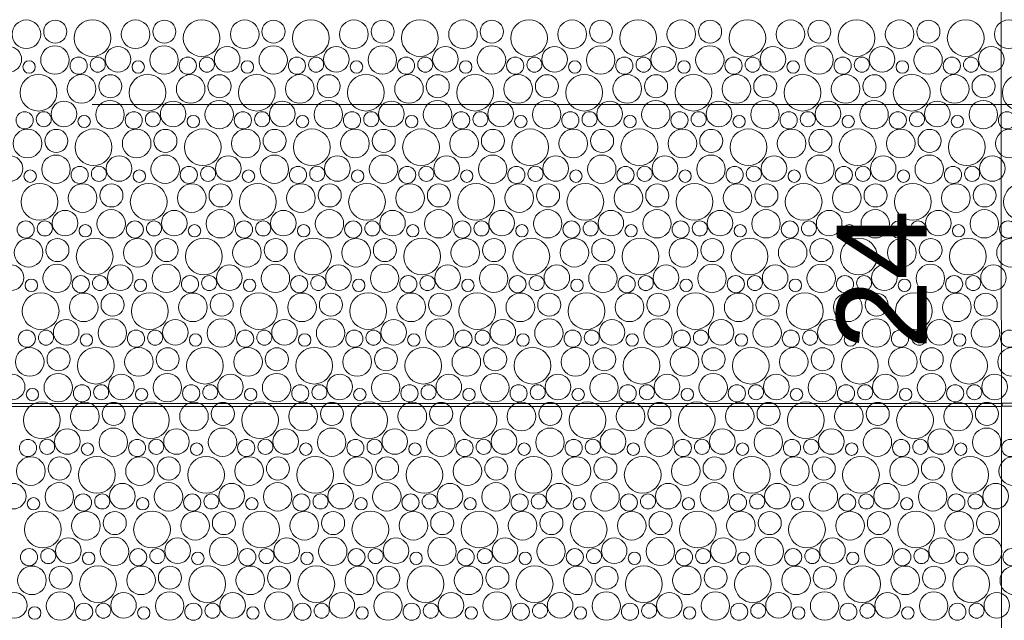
# Model space of a CAD drawing. Header units: metres. Extents: x -167 to 338, y -186 to 508.
# Tile 200 of 256: x 86.39 to 89.67, y 42.28 to 44.28. Entities that reach past the tile are written whole.
import ezdxf
from ezdxf.enums import TextEntityAlignment as Align

# ---------------------------------------------------------------- set-up
doc = ezdxf.new("R2010")
doc.units = ezdxf.units.M
doc.header["$MEASUREMENT"] = 0
doc.linetypes.add('LINE_LT_20', pattern=[11, 2, -0.9, 0.1, -0.9, 4, -1, 2, -0.1])
doc.linetypes.add('Öffnungslinie Tür Fenster', pattern=[0.23, 0.15, -0.08])
for name, color, linetype in [('60 Gelände 2D Übersicht', 7, 'Continuous'), ('60 Stellplätze', 7, 'Continuous'), ('PB-L-Baugrenze', 7, 'Continuous')]:
    doc.layers.add(name, color=color, linetype=linetype)
doc.styles.add('ERSTELLTER_STIL_2', font='arial.ttf')

# ---------------------------------------------------------------- blocks, each defined once
blk = doc.blocks.new('*X44', base_point=(27236.1321, 33357.279))
at = {"layer": '60 Gelände 2D Übersicht', "color": 9, "linetype": 'Continuous', "lineweight": 18}
for centre, radius in [((86.4162, 44.2341), 0.0477), ((86.5122, 44.2429), 0.0384), ((86.6363, 44.2216), 0.0612), ((86.7799, 44.2341), 0.0477), ((86.8759, 44.2429), 0.0384), ((87, 44.2216), 0.0612), ((87.1436, 44.2341), 0.0477), ((87.2396, 44.2429), 0.0384), ((87.3637, 44.2216), 0.0612), ((87.5073, 44.2341), 0.0477), ((87.6033, 44.2429), 0.0384), ((87.7274, 44.2216), 0.0612), ((87.871, 44.2341), 0.0477), ((87.967, 44.2429), 0.0384), ((88.0911, 44.2216), 0.0612), ((88.2347, 44.2341), 0.0477), ((88.3307, 44.2429), 0.0384), ((88.4548, 44.2216), 0.0612), ((88.5984, 44.2341), 0.0477), ((88.6944, 44.2429), 0.0384), ((88.8186, 44.2216), 0.0612), ((88.9621, 44.2341), 0.0477), ((89.0582, 44.2429), 0.0384), ((89.1823, 44.2216), 0.0612), ((89.3258, 44.2341), 0.0477), ((89.4219, 44.2429), 0.0384), ((89.546, 44.2216), 0.0612), ((89.6895, 44.2341), 0.0477), ((86.3577, 44.1507), 0.0426), ((86.5112, 44.1485), 0.0473), ((86.7214, 44.1507), 0.0426), ((86.8749, 44.1485), 0.0473), ((87.0851, 44.1507), 0.0426), ((87.2386, 44.1485), 0.0473), ((87.4488, 44.1507), 0.0426), ((87.6023, 44.1485), 0.0473), ((87.8125, 44.1507), 0.0426), ((87.966, 44.1485), 0.0473), ((88.1762, 44.1507), 0.0426), ((88.3297, 44.1485), 0.0473), ((88.5399, 44.1507), 0.0426), ((88.6934, 44.1485), 0.0473), ((88.9037, 44.1507), 0.0426), ((89.0571, 44.1485), 0.0473), ((89.2674, 44.1507), 0.0426), ((89.4208, 44.1485), 0.0473), ((89.6311, 44.1507), 0.0426), ((86.4251, 44.1253), 0.0207), ((86.5902, 44.1294), 0.0286), ((86.654, 44.133), 0.0251), ((86.7888, 44.1253), 0.0207), ((86.9539, 44.1294), 0.0286), ((87.0177, 44.133), 0.0251), ((87.1525, 44.1253), 0.0207), ((87.3176, 44.1294), 0.0286), ((87.3815, 44.133), 0.0251), ((87.5162, 44.1253), 0.0207), ((87.6813, 44.1294), 0.0286), ((87.7452, 44.133), 0.0251), ((87.8799, 44.1253), 0.0207), ((88.045, 44.1294), 0.0286), ((88.1089, 44.133), 0.0251), ((88.2436, 44.1253), 0.0207), ((88.4087, 44.1294), 0.0286), ((88.4726, 44.133), 0.0251), ((88.6073, 44.1253), 0.0207), ((88.7725, 44.1294), 0.0286), ((88.8363, 44.133), 0.0251), ((88.971, 44.1253), 0.0207), ((89.1362, 44.1294), 0.0286), ((89.2, 44.133), 0.0251), ((89.3347, 44.1253), 0.0207), ((89.4999, 44.1294), 0.0286), ((89.5637, 44.133), 0.0251), ((86.4563, 44.0396), 0.0612), ((86.5999, 44.0521), 0.0477), ((86.6959, 44.0609), 0.0384), ((86.82, 44.0396), 0.0612), ((86.9636, 44.0521), 0.0477), ((87.0596, 44.0609), 0.0384), ((87.1837, 44.0396), 0.0612), ((87.3273, 44.0521), 0.0477), ((87.4233, 44.0609), 0.0384), ((87.5474, 44.0396), 0.0612), ((87.691, 44.0521), 0.0477), ((87.787, 44.0609), 0.0384), ((87.9111, 44.0396), 0.0612), ((88.0547, 44.0521), 0.0477), ((88.1507, 44.0609), 0.0384), ((88.2748, 44.0396), 0.0612), ((88.4184, 44.0521), 0.0477), ((88.5144, 44.0609), 0.0384), ((88.6386, 44.0396), 0.0612), ((88.7821, 44.0521), 0.0477), ((88.8782, 44.0609), 0.0384), ((89.0023, 44.0396), 0.0612), ((89.1458, 44.0521), 0.0477), ((89.2419, 44.0609), 0.0384), ((89.366, 44.0396), 0.0612), ((89.5095, 44.0521), 0.0477), ((89.6056, 44.0609), 0.0384), ((89.7297, 44.0396), 0.0612), ((86.5414, 43.9687), 0.0426), ((86.6949, 43.9665), 0.0473), ((86.9051, 43.9687), 0.0426), ((87.0586, 43.9665), 0.0473), ((87.2688, 43.9687), 0.0426), ((87.4223, 43.9665), 0.0473), ((87.6325, 43.9687), 0.0426), ((87.786, 43.9665), 0.0473), ((87.9962, 43.9687), 0.0426), ((88.1497, 43.9665), 0.0473), ((88.3599, 43.9687), 0.0426), ((88.5134, 43.9665), 0.0473), ((88.7237, 43.9687), 0.0426), ((88.8771, 43.9665), 0.0473), ((89.0874, 43.9687), 0.0426), ((89.2408, 43.9665), 0.0473), ((89.4511, 43.9687), 0.0426), ((89.6045, 43.9665), 0.0473), ((86.4102, 43.9474), 0.0286), ((86.474, 43.951), 0.0251), ((86.6088, 43.9433), 0.0207), ((86.7739, 43.9474), 0.0286), ((86.8377, 43.951), 0.0251), ((86.9725, 43.9433), 0.0207), ((87.1376, 43.9474), 0.0286), ((87.2015, 43.951), 0.0251), ((87.3362, 43.9433), 0.0207), ((87.5013, 43.9474), 0.0286), ((87.5652, 43.951), 0.0251), ((87.6999, 43.9433), 0.0207), ((87.865, 43.9474), 0.0286), ((87.9289, 43.951), 0.0251), ((88.0636, 43.9433), 0.0207), ((88.2287, 43.9474), 0.0286), ((88.2926, 43.951), 0.0251), ((88.4273, 43.9433), 0.0207), ((88.5925, 43.9474), 0.0286), ((88.6563, 43.951), 0.0251), ((88.791, 43.9433), 0.0207), ((88.9562, 43.9474), 0.0286), ((89.02, 43.951), 0.0251), ((89.1547, 43.9433), 0.0207), ((89.3199, 43.9474), 0.0286), ((89.3837, 43.951), 0.0251), ((89.5184, 43.9433), 0.0207), ((89.6836, 43.9474), 0.0286), ((86.4199, 43.8701), 0.0477), ((86.5159, 43.8789), 0.0384), ((86.64, 43.8576), 0.0612), ((86.7836, 43.8701), 0.0477), ((86.8796, 43.8789), 0.0384), ((87.0037, 43.8576), 0.0612), ((87.1473, 43.8701), 0.0477), ((87.2433, 43.8789), 0.0384), ((87.3674, 43.8576), 0.0612), ((87.511, 43.8701), 0.0477), ((87.607, 43.8789), 0.0384), ((87.7311, 43.8576), 0.0612), ((87.8747, 43.8701), 0.0477), ((87.9707, 43.8789), 0.0384), ((88.0948, 43.8576), 0.0612), ((88.2384, 43.8701), 0.0477), ((88.3344, 43.8789), 0.0384), ((88.4586, 43.8576), 0.0612), ((88.6021, 43.8701), 0.0477), ((88.6982, 43.8789), 0.0384), ((88.8223, 43.8576), 0.0612), ((88.9658, 43.8701), 0.0477), ((89.0619, 43.8789), 0.0384), ((89.186, 43.8576), 0.0612), ((89.3295, 43.8701), 0.0477), ((89.4256, 43.8789), 0.0384), ((89.5497, 43.8576), 0.0612), ((89.6932, 43.8701), 0.0477), ((86.5149, 43.7845), 0.0473), ((86.8786, 43.7845), 0.0473), ((87.2423, 43.7845), 0.0473), ((87.606, 43.7845), 0.0473), ((87.9697, 43.7845), 0.0473), ((88.3334, 43.7845), 0.0473), ((88.6971, 43.7845), 0.0473), ((89.0608, 43.7845), 0.0473), ((89.4245, 43.7845), 0.0473), ((86.3614, 43.7867), 0.0426), ((86.7251, 43.7867), 0.0426), ((87.0888, 43.7867), 0.0426), ((87.4525, 43.7867), 0.0426), ((87.8162, 43.7867), 0.0426), ((88.1799, 43.7867), 0.0426), ((88.5437, 43.7867), 0.0426), ((88.9074, 43.7867), 0.0426), ((89.2711, 43.7867), 0.0426), ((89.6348, 43.7867), 0.0426), ((86.4288, 43.7613), 0.0207), ((86.5939, 43.7654), 0.0286), ((86.6577, 43.769), 0.0251), ((86.7925, 43.7613), 0.0207), ((86.9576, 43.7654), 0.0286), ((87.0215, 43.769), 0.0251), ((87.1562, 43.7613), 0.0207), ((87.3213, 43.7654), 0.0286), ((87.3852, 43.769), 0.0251), ((87.5199, 43.7613), 0.0207), ((87.685, 43.7654), 0.0286), ((87.7489, 43.769), 0.0251), ((87.8836, 43.7613), 0.0207), ((88.0487, 43.7654), 0.0286), ((88.1126, 43.769), 0.0251), ((88.2473, 43.7613), 0.0207), ((88.4125, 43.7654), 0.0286), ((88.4763, 43.769), 0.0251), ((88.611, 43.7613), 0.0207), ((88.7762, 43.7654), 0.0286), ((88.84, 43.769), 0.0251), ((88.9747, 43.7613), 0.0207), ((89.1399, 43.7654), 0.0286), ((89.2037, 43.769), 0.0251), ((89.3384, 43.7613), 0.0207), ((89.5036, 43.7654), 0.0286), ((89.5674, 43.769), 0.0251), ((86.46, 43.6756), 0.0612), ((86.6036, 43.6881), 0.0477), ((86.6996, 43.6969), 0.0384), ((86.8237, 43.6756), 0.0612), ((86.9673, 43.6881), 0.0477), ((87.0633, 43.6969), 0.0384), ((87.1874, 43.6756), 0.0612), ((87.331, 43.6881), 0.0477), ((87.427, 43.6969), 0.0384), ((87.5511, 43.6756), 0.0612), ((87.6947, 43.6881), 0.0477), ((87.7907, 43.6969), 0.0384), ((87.9148, 43.6756), 0.0612), ((88.0584, 43.6881), 0.0477), ((88.1544, 43.6969), 0.0384), ((88.2786, 43.6756), 0.0612), ((88.4221, 43.6881), 0.0477), ((88.5182, 43.6969), 0.0384), ((88.6423, 43.6756), 0.0612), ((88.7858, 43.6881), 0.0477), ((88.8819, 43.6969), 0.0384), ((89.006, 43.6756), 0.0612), ((89.1495, 43.6881), 0.0477), ((89.2456, 43.6969), 0.0384), ((89.3697, 43.6756), 0.0612), ((89.5132, 43.6881), 0.0477), ((89.6093, 43.6969), 0.0384), ((89.7334, 43.6756), 0.0612), ((86.5451, 43.6047), 0.0426), ((86.6986, 43.6025), 0.0473), ((86.9088, 43.6047), 0.0426), ((87.0623, 43.6025), 0.0473), ((87.2725, 43.6047), 0.0426), ((87.426, 43.6025), 0.0473), ((87.6362, 43.6047), 0.0426), ((87.7897, 43.6025), 0.0473), ((87.9999, 43.6047), 0.0426), ((88.1534, 43.6025), 0.0473), ((88.3637, 43.6047), 0.0426), ((88.5171, 43.6025), 0.0473), ((88.7274, 43.6047), 0.0426), ((88.8808, 43.6025), 0.0473), ((89.0911, 43.6047), 0.0426), ((89.2445, 43.6025), 0.0473), ((89.4548, 43.6047), 0.0426), ((89.6083, 43.6025), 0.0473), ((86.4139, 43.5834), 0.0286), ((86.4777, 43.587), 0.0251), ((86.7776, 43.5834), 0.0286), ((86.8415, 43.587), 0.0251), ((87.1413, 43.5834), 0.0286), ((87.2052, 43.587), 0.0251), ((87.505, 43.5834), 0.0286), ((87.5689, 43.587), 0.0251), ((87.8687, 43.5834), 0.0286), ((87.9326, 43.587), 0.0251), ((88.2325, 43.5834), 0.0286), ((88.2963, 43.587), 0.0251), ((88.5962, 43.5834), 0.0286), ((88.66, 43.587), 0.0251), ((88.9599, 43.5834), 0.0286), ((89.0237, 43.587), 0.0251), ((89.3236, 43.5834), 0.0286), ((89.3874, 43.587), 0.0251), ((89.6873, 43.5834), 0.0286), ((86.6125, 43.5793), 0.0207), ((86.9762, 43.5793), 0.0207), ((87.3399, 43.5793), 0.0207), ((87.7036, 43.5793), 0.0207), ((88.0673, 43.5793), 0.0207), ((88.431, 43.5793), 0.0207), ((88.7947, 43.5793), 0.0207), ((89.1584, 43.5793), 0.0207), ((89.5222, 43.5793), 0.0207), ((86.4236, 43.5061), 0.0477), ((86.5196, 43.5149), 0.0384), ((86.6437, 43.4936), 0.0612), ((86.7873, 43.5061), 0.0477), ((86.8833, 43.5149), 0.0384), ((87.0074, 43.4936), 0.0612), ((87.151, 43.5061), 0.0477), ((87.247, 43.5149), 0.0384), ((87.3711, 43.4936), 0.0612), ((87.5147, 43.5061), 0.0477), ((87.6107, 43.5149), 0.0384), ((87.7348, 43.4936), 0.0612), ((87.8784, 43.5061), 0.0477), ((87.9744, 43.5149), 0.0384), ((88.0986, 43.4936), 0.0612), ((88.2421, 43.5061), 0.0477), ((88.3382, 43.5149), 0.0384), ((88.4623, 43.4936), 0.0612), ((88.6058, 43.5061), 0.0477), ((88.7019, 43.5149), 0.0384), ((88.826, 43.4936), 0.0612), ((88.9695, 43.5061), 0.0477), ((89.0656, 43.5149), 0.0384), ((89.1897, 43.4936), 0.0612), ((89.3332, 43.5061), 0.0477), ((89.4293, 43.5149), 0.0384), ((89.5534, 43.4936), 0.0612), ((89.6969, 43.5061), 0.0477), ((86.3651, 43.4227), 0.0426), ((86.5186, 43.4205), 0.0473), ((86.7288, 43.4227), 0.0426), ((86.8823, 43.4205), 0.0473), ((87.0925, 43.4227), 0.0426), ((87.246, 43.4205), 0.0473), ((87.4562, 43.4227), 0.0426), ((87.6097, 43.4205), 0.0473), ((87.8199, 43.4227), 0.0426), ((87.9734, 43.4205), 0.0473), ((88.1837, 43.4227), 0.0426), ((88.3371, 43.4205), 0.0473), ((88.5474, 43.4227), 0.0426), ((88.7008, 43.4205), 0.0473), ((88.9111, 43.4227), 0.0426), ((89.0645, 43.4205), 0.0473), ((89.2748, 43.4227), 0.0426), ((89.4283, 43.4205), 0.0473), ((89.6385, 43.4227), 0.0426), ((86.4325, 43.3973), 0.0207), ((86.5976, 43.4014), 0.0286), ((86.6615, 43.405), 0.0251), ((86.7962, 43.3973), 0.0207), ((86.9613, 43.4014), 0.0286), ((87.0252, 43.405), 0.0251), ((87.1599, 43.3973), 0.0207), ((87.325, 43.4014), 0.0286), ((87.3889, 43.405), 0.0251), ((87.5236, 43.3973), 0.0207), ((87.6887, 43.4014), 0.0286), ((87.7526, 43.405), 0.0251), ((87.8873, 43.3973), 0.0207), ((88.0525, 43.4014), 0.0286), ((88.1163, 43.405), 0.0251), ((88.251, 43.3973), 0.0207), ((88.4162, 43.4014), 0.0286), ((88.48, 43.405), 0.0251), ((88.6147, 43.3973), 0.0207), ((88.7799, 43.4014), 0.0286), ((88.8437, 43.405), 0.0251), ((88.9784, 43.3973), 0.0207), ((89.1436, 43.4014), 0.0286), ((89.2074, 43.405), 0.0251), ((89.3422, 43.3973), 0.0207), ((89.5073, 43.4014), 0.0286), ((89.5711, 43.405), 0.0251), ((86.4637, 43.3116), 0.0612), ((86.8274, 43.3116), 0.0612), ((87.1911, 43.3116), 0.0612), ((87.5548, 43.3116), 0.0612), ((87.9186, 43.3116), 0.0612), ((88.2823, 43.3116), 0.0612), ((88.646, 43.3116), 0.0612), ((89.0097, 43.3116), 0.0612), ((89.3734, 43.3116), 0.0612), ((86.6073, 43.3241), 0.0477), ((86.7033, 43.3329), 0.0384), ((86.971, 43.3241), 0.0477), ((87.067, 43.3329), 0.0384), ((87.3347, 43.3241), 0.0477), ((87.4307, 43.3329), 0.0384), ((87.6984, 43.3241), 0.0477), ((87.7944, 43.3329), 0.0384), ((88.0621, 43.3241), 0.0477), ((88.1582, 43.3329), 0.0384), ((88.4258, 43.3241), 0.0477), ((88.5219, 43.3329), 0.0384), ((88.7895, 43.3241), 0.0477), ((88.8856, 43.3329), 0.0384), ((89.1532, 43.3241), 0.0477), ((89.2493, 43.3329), 0.0384), ((89.5169, 43.3241), 0.0477), ((89.613, 43.3329), 0.0384), ((86.5488, 43.2407), 0.0426), ((86.7023, 43.2385), 0.0473), ((86.9125, 43.2407), 0.0426), ((87.066, 43.2385), 0.0473), ((87.2762, 43.2407), 0.0426), ((87.4297, 43.2385), 0.0473), ((87.6399, 43.2407), 0.0426), ((87.7934, 43.2385), 0.0473), ((88.0037, 43.2407), 0.0426), ((88.1571, 43.2385), 0.0473), ((88.3674, 43.2407), 0.0426), ((88.5208, 43.2385), 0.0473), ((88.7311, 43.2407), 0.0426), ((88.8845, 43.2385), 0.0473), ((89.0948, 43.2407), 0.0426), ((89.2483, 43.2385), 0.0473), ((89.4585, 43.2407), 0.0426), ((89.612, 43.2385), 0.0473), ((86.4176, 43.2194), 0.0286), ((86.4815, 43.223), 0.0251), ((86.7813, 43.2194), 0.0286), ((86.8452, 43.223), 0.0251), ((87.145, 43.2194), 0.0286), ((87.2089, 43.223), 0.0251), ((87.5087, 43.2194), 0.0286), ((87.5726, 43.223), 0.0251), ((87.8725, 43.2194), 0.0286), ((87.9363, 43.223), 0.0251), ((88.2362, 43.2194), 0.0286), ((88.3, 43.223), 0.0251), ((88.5999, 43.2194), 0.0286), ((88.6637, 43.223), 0.0251), ((88.9636, 43.2194), 0.0286), ((89.0274, 43.223), 0.0251), ((89.3273, 43.2194), 0.0286), ((89.3911, 43.223), 0.0251), ((89.691, 43.2194), 0.0286), ((86.6162, 43.2153), 0.0207), ((86.9799, 43.2153), 0.0207), ((87.3436, 43.2153), 0.0207), ((87.7073, 43.2153), 0.0207), ((88.071, 43.2153), 0.0207), ((88.4347, 43.2153), 0.0207), ((88.7984, 43.2153), 0.0207), ((89.1622, 43.2153), 0.0207), ((89.5259, 43.2153), 0.0207), ((86.4273, 43.1421), 0.0477), ((86.5233, 43.1509), 0.0384), ((86.6474, 43.1296), 0.0612), ((86.791, 43.1421), 0.0477), ((86.887, 43.1509), 0.0384), ((87.0111, 43.1296), 0.0612), ((87.1547, 43.1421), 0.0477), ((87.2507, 43.1509), 0.0384), ((87.3748, 43.1296), 0.0612), ((87.5184, 43.1421), 0.0477), ((87.6144, 43.1509), 0.0384), ((87.7386, 43.1296), 0.0612), ((87.8821, 43.1421), 0.0477), ((87.9782, 43.1509), 0.0384), ((88.1023, 43.1296), 0.0612), ((88.2458, 43.1421), 0.0477), ((88.3419, 43.1509), 0.0384), ((88.466, 43.1296), 0.0612), ((88.6095, 43.1421), 0.0477), ((88.7056, 43.1509), 0.0384), ((88.8297, 43.1296), 0.0612), ((88.9732, 43.1421), 0.0477), ((89.0693, 43.1509), 0.0384), ((89.1934, 43.1296), 0.0612), ((89.3369, 43.1421), 0.0477), ((89.433, 43.1509), 0.0384), ((89.5571, 43.1296), 0.0612), ((89.7007, 43.1421), 0.0477), ((86.3688, 43.0587), 0.0426), ((86.5223, 43.0565), 0.0473), ((86.7325, 43.0587), 0.0426), ((86.886, 43.0565), 0.0473), ((87.0962, 43.0587), 0.0426), ((87.2497, 43.0565), 0.0473), ((87.4599, 43.0587), 0.0426), ((87.6134, 43.0565), 0.0473), ((87.8237, 43.0587), 0.0426), ((87.9771, 43.0565), 0.0473), ((88.1874, 43.0587), 0.0426), ((88.3408, 43.0565), 0.0473), ((88.5511, 43.0587), 0.0426), ((88.7045, 43.0565), 0.0473), ((88.9148, 43.0587), 0.0426), ((89.0683, 43.0565), 0.0473), ((89.2785, 43.0587), 0.0426), ((89.432, 43.0565), 0.0473), ((89.6422, 43.0587), 0.0426), ((86.4362, 43.0333), 0.0207), ((86.6013, 43.0374), 0.0286), ((86.6652, 43.041), 0.0251), ((86.7999, 43.0333), 0.0207), ((86.965, 43.0374), 0.0286), ((87.0289, 43.041), 0.0251), ((87.1636, 43.0333), 0.0207), ((87.3287, 43.0374), 0.0286), ((87.3926, 43.041), 0.0251), ((87.5273, 43.0333), 0.0207), ((87.6925, 43.0374), 0.0286), ((87.7563, 43.041), 0.0251), ((87.891, 43.0333), 0.0207), ((88.0562, 43.0374), 0.0286), ((88.12, 43.041), 0.0251), ((88.2547, 43.0333), 0.0207), ((88.4199, 43.0374), 0.0286), ((88.4837, 43.041), 0.0251), ((88.6184, 43.0333), 0.0207), ((88.7836, 43.0374), 0.0286), ((88.8474, 43.041), 0.0251), ((88.9822, 43.0333), 0.0207), ((89.1473, 43.0374), 0.0286), ((89.2111, 43.041), 0.0251), ((89.3459, 43.0333), 0.0207), ((89.511, 43.0374), 0.0286), ((89.5748, 43.041), 0.0251), ((86.4674, 42.9476), 0.0612), ((86.611, 42.9601), 0.0477), ((86.707, 42.9689), 0.0384), ((86.8311, 42.9476), 0.0612), ((86.9747, 42.9601), 0.0477), ((87.0707, 42.9689), 0.0384), ((87.1948, 42.9476), 0.0612), ((87.3384, 42.9601), 0.0477), ((87.4344, 42.9689), 0.0384), ((87.5586, 42.9476), 0.0612), ((87.7021, 42.9601), 0.0477), ((87.7982, 42.9689), 0.0384), ((87.9223, 42.9476), 0.0612), ((88.0658, 42.9601), 0.0477), ((88.1619, 42.9689), 0.0384), ((88.286, 42.9476), 0.0612), ((88.4295, 42.9601), 0.0477), ((88.5256, 42.9689), 0.0384), ((88.6497, 42.9476), 0.0612), ((88.7932, 42.9601), 0.0477), ((88.8893, 42.9689), 0.0384), ((89.0134, 42.9476), 0.0612), ((89.1569, 42.9601), 0.0477), ((89.253, 42.9689), 0.0384), ((89.3771, 42.9476), 0.0612), ((89.5207, 42.9601), 0.0477), ((89.6167, 42.9689), 0.0384), ((86.5525, 42.8767), 0.0426), ((86.706, 42.8745), 0.0473), ((86.9162, 42.8767), 0.0426), ((87.0697, 42.8745), 0.0473), ((87.2799, 42.8767), 0.0426), ((87.4334, 42.8745), 0.0473), ((87.6437, 42.8767), 0.0426), ((87.7971, 42.8745), 0.0473), ((88.0074, 42.8767), 0.0426), ((88.1608, 42.8745), 0.0473), ((88.3711, 42.8767), 0.0426), ((88.5245, 42.8745), 0.0473), ((88.7348, 42.8767), 0.0426), ((88.8883, 42.8745), 0.0473), ((89.0985, 42.8767), 0.0426), ((89.252, 42.8745), 0.0473), ((89.4622, 42.8767), 0.0426), ((89.6157, 42.8745), 0.0473), ((86.4213, 42.8554), 0.0286), ((86.4852, 42.859), 0.0251), ((86.785, 42.8554), 0.0286), ((86.8489, 42.859), 0.0251), ((87.1487, 42.8554), 0.0286), ((87.2126, 42.859), 0.0251), ((87.5125, 42.8554), 0.0286), ((87.5763, 42.859), 0.0251), ((87.8762, 42.8554), 0.0286), ((87.94, 42.859), 0.0251), ((88.2399, 42.8554), 0.0286), ((88.3037, 42.859), 0.0251), ((88.6036, 42.8554), 0.0286), ((88.6674, 42.859), 0.0251), ((88.9673, 42.8554), 0.0286), ((89.0311, 42.859), 0.0251), ((89.331, 42.8554), 0.0286), ((89.3948, 42.859), 0.0251), ((89.6947, 42.8554), 0.0286), ((86.6199, 42.8513), 0.0207), ((86.9836, 42.8513), 0.0207), ((87.3473, 42.8513), 0.0207), ((87.711, 42.8513), 0.0207), ((88.0747, 42.8513), 0.0207), ((88.4384, 42.8513), 0.0207), ((88.8022, 42.8513), 0.0207), ((89.1659, 42.8513), 0.0207), ((89.5296, 42.8513), 0.0207), ((86.431, 42.7781), 0.0477), ((86.527, 42.7869), 0.0384), ((86.6511, 42.7656), 0.0612), ((86.7947, 42.7781), 0.0477), ((86.8907, 42.7869), 0.0384), ((87.0148, 42.7656), 0.0612), ((87.1584, 42.7781), 0.0477), ((87.2544, 42.7869), 0.0384), ((87.3786, 42.7656), 0.0612), ((87.5221, 42.7781), 0.0477), ((87.6182, 42.7869), 0.0384), ((87.7423, 42.7656), 0.0612), ((87.8858, 42.7781), 0.0477), ((87.9819, 42.7869), 0.0384), ((88.106, 42.7656), 0.0612), ((88.2495, 42.7781), 0.0477), ((88.3456, 42.7869), 0.0384), ((88.4697, 42.7656), 0.0612), ((88.6132, 42.7781), 0.0477), ((88.7093, 42.7869), 0.0384), ((88.8334, 42.7656), 0.0612), ((88.9769, 42.7781), 0.0477), ((89.073, 42.7869), 0.0384), ((89.1971, 42.7656), 0.0612), ((89.3407, 42.7781), 0.0477), ((89.4367, 42.7869), 0.0384), ((89.5608, 42.7656), 0.0612), ((89.7044, 42.7781), 0.0477), ((86.3725, 42.6947), 0.0426), ((86.526, 42.6925), 0.0473), ((86.7362, 42.6947), 0.0426), ((86.8897, 42.6925), 0.0473), ((87.0999, 42.6947), 0.0426), ((87.2534, 42.6925), 0.0473), ((87.4637, 42.6947), 0.0426), ((87.6171, 42.6925), 0.0473), ((87.8274, 42.6947), 0.0426), ((87.9808, 42.6925), 0.0473), ((88.1911, 42.6947), 0.0426), ((88.3445, 42.6925), 0.0473), ((88.5548, 42.6947), 0.0426), ((88.7083, 42.6925), 0.0473), ((88.9185, 42.6947), 0.0426), ((89.072, 42.6925), 0.0473), ((89.2822, 42.6947), 0.0426), ((89.4357, 42.6925), 0.0473), ((89.6459, 42.6947), 0.0426), ((86.4399, 42.6693), 0.0207), ((86.605, 42.6734), 0.0286), ((86.6689, 42.677), 0.0251), ((86.8036, 42.6693), 0.0207), ((86.9687, 42.6734), 0.0286), ((87.0326, 42.677), 0.0251), ((87.1673, 42.6693), 0.0207), ((87.3325, 42.6734), 0.0286), ((87.3963, 42.677), 0.0251), ((87.531, 42.6693), 0.0207), ((87.6962, 42.6734), 0.0286), ((87.76, 42.677), 0.0251), ((87.8947, 42.6693), 0.0207), ((88.0599, 42.6734), 0.0286), ((88.1237, 42.677), 0.0251), ((88.2584, 42.6693), 0.0207), ((88.4236, 42.6734), 0.0286), ((88.4874, 42.677), 0.0251), ((88.6222, 42.6693), 0.0207), ((88.7873, 42.6734), 0.0286), ((88.8511, 42.677), 0.0251), ((88.9859, 42.6693), 0.0207), ((89.151, 42.6734), 0.0286), ((89.2148, 42.677), 0.0251), ((89.3496, 42.6693), 0.0207), ((89.5147, 42.6734), 0.0286), ((89.5785, 42.677), 0.0251), ((86.4711, 42.5836), 0.0612), ((86.6147, 42.5961), 0.0477), ((86.7107, 42.6049), 0.0384), ((86.8348, 42.5836), 0.0612), ((86.9784, 42.5961), 0.0477), ((87.0744, 42.6049), 0.0384), ((87.1986, 42.5836), 0.0612), ((87.3421, 42.5961), 0.0477), ((87.4382, 42.6049), 0.0384), ((87.5623, 42.5836), 0.0612), ((87.7058, 42.5961), 0.0477), ((87.8019, 42.6049), 0.0384), ((87.926, 42.5836), 0.0612), ((88.0695, 42.5961), 0.0477), ((88.1656, 42.6049), 0.0384), ((88.2897, 42.5836), 0.0612), ((88.4332, 42.5961), 0.0477), ((88.5293, 42.6049), 0.0384), ((88.6534, 42.5836), 0.0612), ((88.7969, 42.5961), 0.0477), ((88.893, 42.6049), 0.0384), ((89.0171, 42.5836), 0.0612), ((89.1607, 42.5961), 0.0477), ((89.2567, 42.6049), 0.0384), ((89.3808, 42.5836), 0.0612), ((89.5244, 42.5961), 0.0477), ((89.6204, 42.6049), 0.0384), ((86.5562, 42.5127), 0.0426), ((86.7097, 42.5106), 0.0473), ((86.9199, 42.5127), 0.0426), ((87.0734, 42.5106), 0.0473), ((87.2837, 42.5127), 0.0426), ((87.4371, 42.5106), 0.0473), ((87.6474, 42.5127), 0.0426), ((87.8008, 42.5106), 0.0473), ((88.0111, 42.5127), 0.0426), ((88.1645, 42.5106), 0.0473), ((88.3748, 42.5127), 0.0426), ((88.5283, 42.5106), 0.0473), ((88.7385, 42.5127), 0.0426), ((88.892, 42.5106), 0.0473), ((89.1022, 42.5127), 0.0426), ((89.2557, 42.5106), 0.0473), ((89.4659, 42.5127), 0.0426), ((89.6194, 42.5106), 0.0473), ((86.425, 42.4914), 0.0286), ((86.4889, 42.495), 0.0251), ((86.7887, 42.4914), 0.0286), ((86.8526, 42.495), 0.0251), ((87.1525, 42.4914), 0.0286), ((87.2163, 42.495), 0.0251), ((87.5162, 42.4914), 0.0286), ((87.58, 42.495), 0.0251), ((87.8799, 42.4914), 0.0286), ((87.9437, 42.495), 0.0251), ((88.2436, 42.4914), 0.0286), ((88.3074, 42.495), 0.0251), ((88.6073, 42.4914), 0.0286), ((88.6711, 42.495), 0.0251), ((88.971, 42.4914), 0.0286), ((89.0348, 42.495), 0.0251), ((89.3347, 42.4914), 0.0286), ((89.3985, 42.495), 0.0251), ((89.6984, 42.4914), 0.0286), ((86.6236, 42.4873), 0.0207), ((86.9873, 42.4873), 0.0207), ((87.351, 42.4873), 0.0207), ((87.7147, 42.4873), 0.0207), ((88.0784, 42.4873), 0.0207), ((88.4422, 42.4873), 0.0207), ((88.8059, 42.4873), 0.0207), ((89.1696, 42.4873), 0.0207), ((89.5333, 42.4873), 0.0207), ((86.4347, 42.4141), 0.0477), ((86.5307, 42.4229), 0.0384), ((86.6548, 42.4016), 0.0612), ((86.7984, 42.4141), 0.0477), ((86.8944, 42.4229), 0.0384), ((87.0186, 42.4016), 0.0612), ((87.1621, 42.4141), 0.0477), ((87.2582, 42.4229), 0.0384), ((87.3823, 42.4016), 0.0612), ((87.5258, 42.4141), 0.0477), ((87.6219, 42.4229), 0.0384), ((87.746, 42.4016), 0.0612), ((87.8895, 42.4141), 0.0477), ((87.9856, 42.4229), 0.0384), ((88.1097, 42.4016), 0.0612), ((88.2532, 42.4141), 0.0477), ((88.3493, 42.4229), 0.0384), ((88.4734, 42.4016), 0.0612), ((88.6169, 42.4141), 0.0477), ((88.713, 42.4229), 0.0384), ((88.8371, 42.4016), 0.0612), ((88.9807, 42.4141), 0.0477), ((89.0767, 42.4229), 0.0384), ((89.2008, 42.4016), 0.0612), ((89.3444, 42.4141), 0.0477), ((89.4404, 42.4229), 0.0384), ((89.5645, 42.4016), 0.0612), ((89.7081, 42.4141), 0.0477), ((86.3762, 42.3307), 0.0426), ((86.5297, 42.3286), 0.0473), ((86.7399, 42.3307), 0.0426), ((86.8934, 42.3286), 0.0473), ((87.1037, 42.3307), 0.0426), ((87.2571, 42.3286), 0.0473), ((87.4674, 42.3307), 0.0426), ((87.6208, 42.3286), 0.0473), ((87.8311, 42.3307), 0.0426), ((87.9845, 42.3286), 0.0473), ((88.1948, 42.3307), 0.0426), ((88.3483, 42.3286), 0.0473), ((88.5585, 42.3307), 0.0426), ((88.712, 42.3286), 0.0473), ((88.9222, 42.3307), 0.0426), ((89.0757, 42.3286), 0.0473), ((89.2859, 42.3307), 0.0426), ((89.4394, 42.3286), 0.0473), ((89.6496, 42.3307), 0.0426), ((86.4436, 42.3053), 0.0207), ((86.6087, 42.3094), 0.0286), ((86.6726, 42.313), 0.0251), ((86.8073, 42.3053), 0.0207), ((86.9725, 42.3094), 0.0286), ((87.0363, 42.313), 0.0251), ((87.171, 42.3053), 0.0207), ((87.3362, 42.3094), 0.0286), ((87.4, 42.313), 0.0251), ((87.5347, 42.3053), 0.0207), ((87.6999, 42.3094), 0.0286), ((87.7637, 42.313), 0.0251), ((87.8984, 42.3053), 0.0207), ((88.0636, 42.3094), 0.0286), ((88.1274, 42.313), 0.0251), ((88.2622, 42.3053), 0.0207), ((88.4273, 42.3094), 0.0286), ((88.4911, 42.313), 0.0251), ((88.6259, 42.3053), 0.0207), ((88.791, 42.3094), 0.0286), ((88.8548, 42.313), 0.0251), ((88.9896, 42.3053), 0.0207), ((89.1547, 42.3094), 0.0286), ((89.2185, 42.313), 0.0251), ((89.3533, 42.3053), 0.0207), ((89.5184, 42.3094), 0.0286), ((89.5822, 42.313), 0.0251)]:
    blk.add_circle(centre, radius, dxfattribs=at)
blk = doc.blocks.new('Parkplätze 27_3')
at = {"layer": '60 Stellplätze', "color": 7, "linetype": 'Continuous', "lineweight": 13, "flags": 128}
blk.add_lwpolyline([(5.495, 0), (5.505, 0), (5.505, 5.4989), (5.495, 5.4989)], close=True, dxfattribs=at)
at = {"layer": '60 Stellplätze', "color": 7, "linetype": 'Continuous', "lineweight": 13, "style": 'ERSTELLTER_STIL_2'}
for tag, p in [('num_start_0', (0.4, 0.4171)), ('num_start_1', (3.15, 0.4146)), ('num_start_2', (5.9, 0.4171))]:
    blk.add_attdef(tag, text='', height=0.3, dxfattribs=at).set_placement(p, align=Align.MIDDLE_CENTER)

msp = doc.modelspace()

# ---------------------------------------------------------------- linework, layer by layer
at = {"layer": '60 Stellplätze', "color": 7, "linetype": 'Continuous', "lineweight": 13}
msp.add_line((89.6678, 37.4991), (89.6628, 45.7485), dxfattribs=at)
at = {"layer": 'PB-L-Baugrenze', "color": 5, "linetype": 'LINE_LT_20', "lineweight": 18, "flags": 128}
for points in [[(7.3338, 20.3952), (7.3398, 43.9997), (98.611, 43.9997), (104.6642, 44.0001), (104.6656, 24.0001)], [(7.3338, 20.3952), (7.3398, 43.9997), (98.611, 43.9997), (104.8412, 44.0001), (104.8426, 24.0001)]]:
    msp.add_lwpolyline(points, dxfattribs=at)

# ---------------------------------------------------------------- block references
at = {"layer": '60 Gelände 2D Übersicht', "color": 9, "linetype": 'Öffnungslinie Tür Fenster', "lineweight": 18}
msp.add_blockref('*X44', (27236.1321, 33357.279), dxfattribs=at)
at = {"layer": '60 Stellplätze', "color": 7, "linetype": 'Continuous', "lineweight": 13}
ref = msp.add_blockref('Parkplätze 27_3', (89.6657, 37.4985), dxfattribs=dict(at, rotation=89.9945255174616))
ref.add_attrib('num_start_2', '24', dxfattribs={"color": 7, "linetype": 'Continuous', "lineweight": 13, "height": 0.3, "rotation": 89.9945, "style": 'ERSTELLTER_STIL_2'}).set_placement((89.2663, 43.4157), align=Align.MIDDLE_CENTER)
at = {"layer": '60 Stellplätze', "color": 7, "linetype": 'Continuous', "lineweight": 13, "rotation": 89.9945255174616}
msp.add_blockref('Parkplätze 27_3', (95.1657, 37.4991), dxfattribs=at)

doc.saveas('drawing.dxf')
